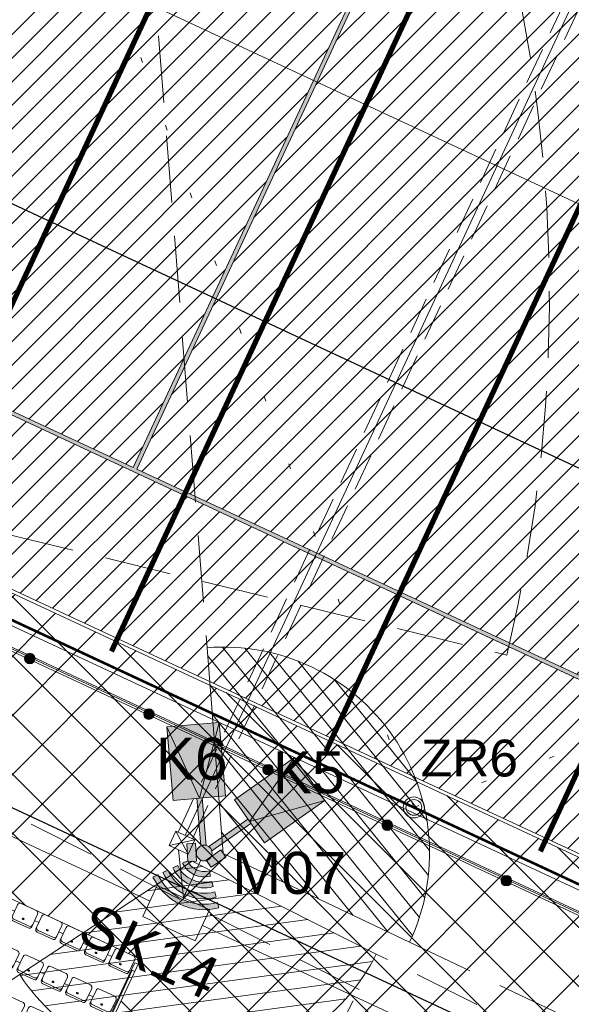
# Model space of a CAD drawing. Header units: millimetres. Extents: x 1962 to 3194, y -795 to -219.
# Tile 40 of 256: x 2177 to 2187, y -620 to -601. Entities that reach past the tile are written whole.
import ezdxf

# ---------------------------------------------------------------- set-up
doc = ezdxf.new("R2010")
doc.units = ezdxf.units.MM
for name, pattern in [('DOT', [6.35, 0, -6.35]), ('HIDDEN', [9.524999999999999, 6.35, -3.175]), ('L_0_45', [0.5, 0.25, -0.25])]:
    doc.linetypes.add(name, pattern=pattern)
doc.layers.get('0').update_dxf_attribs({"lineweight": 5})
doc.layers.get('Defpoints').update_dxf_attribs({"lineweight": 9})
for name, color, linetype, lineweight in [('A_boisko kolory', 78, 'Continuous', 9), ('A_boisko linie gry', 56, 'Continuous', 9), ('A_boisko reflektory', 74, 'Continuous', 9), ('A_boisko spadki', 64, 'Continuous', 9), ('A_chodnik', 132, 'Continuous', 9), ('A_hatch nawierzchnia', 253, 'Continuous', 9), ('A_kamery', 23, 'Continuous', 9), ('A_linie przekrojowe', 114, 'Continuous', 9), ('A_mapa projektowa', 253, 'Continuous', 9), ('A_obiekty trybuny', 126, 'Continuous', 9), ('A_ogrodzenie 1_2m', 34, 'Continuous', 9), ('A_wymiary pzt', 116, 'Continuous', 9), ('IE_kk', 30, 'Continuous', 9), ('IE_nn', 1, 'Continuous', 9), ('S-drenaż', 70, 'Continuous', 9), ('S-kd', 230, 'Continuous', 9), ('Z_UWAGI INSTALACJE WODNE', 4, 'Continuous', 9)]:
    doc.layers.add(name, color=color, linetype=linetype, lineweight=lineweight)
doc.styles.get("Standard").update_dxf_attribs({"font": 'arial.ttf'})
doc.styles.add('wymiary pzt', font='txt')
doc.dimstyles.new('wymiary pzt', dxfattribs={"dimtxt": 1.5, "dimasz": 0.5, "dimexe": 0.5, "dimexo": 0.1, "dimgap": 0.05, "dimtad": 1, "dimdec": 1, "dimrnd": 0.1, "dimzin": 0, "dimtxsty": 'wymiary pzt', "dimblk": 'OBLIQUE', "dimcen": 1, "dimadec": 1, "dimazin": 0, "dimtfac": 1, "dimtmove": 0, "dimatfit": 3, "dimfxl": 0, "dimarcsym": 0})
picture_1 = doc.add_image_def('image1.tif', size_in_pixel=(3404, 2413))
pattern_1 = [(45, (-0.8445466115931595, -1.812937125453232), (-0.2245064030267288, 0.2245064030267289), [])]

# ---------------------------------------------------------------- blocks, each defined once
blk = doc.blocks.new('zw$83E')
at = {"layer": 'Z_UWAGI INSTALACJE WODNE', "linetype": 'DOT', "ltscale": 0.2}
for p, q in [((0, 0), (19.08675342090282, 40.97237903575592)), ((0, -1.13686837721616e-13), (-40.97237903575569, 19.08675342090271))]:
    blk.add_line(p, q, dxfattribs=at)
at = {"layer": 'Z_UWAGI INSTALACJE WODNE'}
for radius in [0.2, 0.15]:
    blk.add_circle((0, 0), radius, dxfattribs=at)
at = {"layer": 'Z_UWAGI INSTALACJE WODNE', "linetype": 'DOT', "ltscale": 0.2}
blk.add_arc((0, 0), 45.2, 65.02180580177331, 155.0218058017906, dxfattribs=at)
blk = doc.blocks.new('zw$B4C7')
at = {"layer": 'Z_UWAGI INSTALACJE WODNE'}
blk.add_lwpolyline([(-87.99083458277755, 37.75771384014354), (-0.2401453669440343, -3.120453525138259), (-26.53088138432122, -59.55718624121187), (-114.281570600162, -18.67901887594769)], dxfattribs=at)
at = {"layer": 'Z_UWAGI INSTALACJE WODNE', "linetype": 'L_0_45', "ltscale": 2}
blk.add_lwpolyline([(-0.3730195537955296, -3.168873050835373, 0.05000000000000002, 0.05000000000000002, 0), (-26.57930091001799, -59.42431205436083, 0.05, 0.05, 0), (-114.2393432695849, -18.5883720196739, 0, 0, 0)], format="xyseb", dxfattribs=at)
at = {"layer": 'Z_UWAGI INSTALACJE WODNE', "rotation": 134.9999999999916}
blk.add_blockref('zw$83E', (-60.41598636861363, 24.80180693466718), dxfattribs=at)
at = {"layer": 'Z_UWAGI INSTALACJE WODNE', "xscale": -1}
for p, rotation in [((-114.2393432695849, -18.5883720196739), 310.0436116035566), ((-86.62226772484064, -31.45363206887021), 355.0436116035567)]:
    blk.add_blockref('zw$83E', p, dxfattribs=dict(at, rotation=rotation))
blk = doc.blocks.new('zw$9027')
at = {"layer": 'A_kamery'}
h = blk.add_hatch(dxfattribs=at)
h.set_pattern_fill('ANSI31', color=256, scale=0.09999999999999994, angle=75.00000000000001)
h.set_pattern_definition([(120, (-454.7439262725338, -175.431343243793), (-0.2749630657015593, -0.15875), [])])
h.paths.add_polyline_path([(3.236519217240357, -2.217250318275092, 0.5773502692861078), (0.3019354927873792, 3.911533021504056), (1.096964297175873e-09, -4.670255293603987e-10)])
at = {"layer": 'A_kamery', "linetype": 'HIDDEN', "ltscale": 0.2}
for p, q in [((2.225990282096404, 28.83738332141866), (0.3019356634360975, 3.911533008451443)), ((3.236519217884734, -2.217250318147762), (23.86091210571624, -16.34645475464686))]:
    blk.add_line(p, q, dxfattribs=at)
at = {"layer": 'A_kamery'}
for p, q in [((0.3019356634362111, 3.911533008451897), (0, 0)), ((0, 0), (3.236519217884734, -2.217250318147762))]:
    blk.add_line(p, q, dxfattribs=at)
blk.add_lwpolyline([(0.03571349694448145, -0.07458648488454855), (-0.2700012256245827, -0.2209687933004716), (-0.3414282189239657, -0.0717958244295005), (-0.03571349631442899, 0.07458648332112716)], close=True, dxfattribs=at)
at = {"layer": 'A_kamery', "linetype": 'HIDDEN', "ltscale": 0.2}
blk.add_arc((0, 0), 28.9231690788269, 325.5860297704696, 85.5860268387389, dxfattribs=at)
at = {"layer": 'A_kamery'}
blk.add_arc((0, 0), 3.923169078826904, 325.5860297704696, 85.5860268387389, dxfattribs=at)
blk.add_solid([(-0.03571349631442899, 0.07458648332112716), (0.03571349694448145, -0.07458648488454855), (-0.3414282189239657, -0.0717958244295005), (-0.2700012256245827, -0.2209687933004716)], dxfattribs=at)
blk = doc.blocks.new('zw$B760')
at = {"layer": 'A_ogrodzenie 1_2m'}
h = blk.add_hatch(color=256, dxfattribs=at)
h.dxf.hatch_style = 1
edge = h.paths.add_edge_path()
edge.add_ellipse((0, 0), major_axis=(0.1000000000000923, 0), ratio=1, start_angle=0, end_angle=360)
blk.add_circle((0, 0), 0.1000000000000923, dxfattribs=at)
blk = doc.blocks.new('zw$7FD1')
at = {"layer": 'A_ogrodzenie 1_2m'}
for p, q in [((-112.9172064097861, -4.300290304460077), (-32.93570129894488, -41.55922674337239)), ((-112.8773441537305, -4.285764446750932), (-32.88149349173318, -41.55138368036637)), ((-112.9703560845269, -4.319658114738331), (-32.95259223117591, -41.59548548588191))]:
    blk.add_line(p, q, dxfattribs=at)
for p in [(-86.92813349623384, -16.42921808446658), (-84.66196208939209, -17.48490134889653), (-82.39579068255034, -18.54058461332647), (-80.12961927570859, -19.59626787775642), (-77.86344786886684, -20.65195114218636)]:
    blk.add_blockref('zw$B760', p, dxfattribs=at)
blk = doc.blocks.new('zw$62AA')
at = {"layer": 'A_boisko linie gry'}
for p, q in [((26.89999999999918, 4.075000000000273), (26.89999999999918, 58.92499999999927)), ((26.974999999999, 4.075000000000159), (26.974999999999, 58.92499999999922))]:
    blk.add_line(p, q, dxfattribs=at)
for points in [[(-1.059999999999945, 62.05999999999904), (100.4600000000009, 62.05999999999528), (100.4600000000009, 0.9400000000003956), (-1.0600000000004, 0.9399999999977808)], [(-0.9999999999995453, 61.99999999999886), (100.4000000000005, 61.99999999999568), (100.4000000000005, 1.000000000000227), (-1.000000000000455, 0.9999999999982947)]]:
    blk.add_lwpolyline(points, close=True, dxfattribs=at)
for points in [[(4.074999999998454, 14.96511232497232), (4.074999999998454, 4.075000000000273), (26.89999999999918, 4.075000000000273)], [(18.6299999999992, 4.000000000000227), (49.70000000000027, 4.000000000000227)], [(26.974999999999, 4.075000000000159), (49.66250000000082, 4.075000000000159)]]:
    blk.add_lwpolyline(points, dxfattribs=at)
blk = doc.blocks.new('zw$EC9E')
at = {"layer": 'A_boisko reflektory'}
h = blk.add_hatch(color=255, dxfattribs=at)
h.dxf.hatch_style = 2
h.paths.add_polyline_path([(0.8598803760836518, 0.6025825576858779), (1.71944346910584, 1.815492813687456), (0.57293630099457, 1.012049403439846), (0.8311859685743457, 0.643529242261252)])
h.paths.add_polyline_path([(1.146824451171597, 0.1931157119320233), (2.293331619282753, 0.9965591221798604), (0.8598803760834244, 0.6025825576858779), (0.8885747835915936, 0.5616358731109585)])
h.paths.add_polyline_path([(-0.7125411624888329, 2.396828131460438), (-0.09191161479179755, 1.045969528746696), (-0.141719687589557, 1.04159278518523), (-0.5899923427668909, 1.0022020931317)])
h.paths.add_polyline_path([(-0.0421035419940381, 1.050346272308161), (0.4061691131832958, 1.089736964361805), (0.2836202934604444, 2.484363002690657), (-0.09191161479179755, 1.045969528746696)])
h.paths.add_polyline_path([(0.0871203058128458, 0.1221067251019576), (0.8311859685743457, 0.643529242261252), (0.859880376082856, 0.6025825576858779), (0.8885747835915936, 0.5616358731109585), (0.1445091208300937, 0.04021335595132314, 0.171572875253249)])
h.paths.add_polyline_path([(-0.09191161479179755, 1.045969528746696), (-0.0421035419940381, 1.050346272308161), (0.03742877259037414, 0.1452552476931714, 0.1715728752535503), (-0.06218737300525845, 0.1365017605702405), (-0.141719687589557, 1.04159278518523)])
h.paths.add_polyline_path([(0.1500000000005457, -1.13686837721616e-13, 0.0679565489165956), (0.1445091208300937, 0.04021335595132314, 0.171572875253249), (0.0871203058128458, 0.1221067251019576, 0.09214036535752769), (0.03742877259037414, 0.1452552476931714, 0.1715728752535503), (-0.06218737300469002, 0.1365017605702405, 1.83235968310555)])
edge = h.paths.add_edge_path()
edge.add_line((-0.3171514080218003, -0.1480371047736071), (-0.4111720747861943, -0.1919232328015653))
edge.add_arc((1.13686837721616e-13, 1.13686837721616e-13), 0.4537587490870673, 565.0218058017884, 645.0218058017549)
edge.add_line((0.1176082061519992, -0.4382525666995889), (0.09071532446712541, -0.3380395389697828))
edge.add_arc((3.410605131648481e-13, -1.13686837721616e-13), 0.3499999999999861, -154.97819419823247, -74.97819419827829, ccw=False)
edge = h.paths.add_edge_path()
edge.add_line((0.1445010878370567, -0.5384655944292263), (0.1713939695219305, -0.6386786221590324))
edge.add_arc((1.13686837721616e-13, 1.13686837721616e-13), 0.6612762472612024, -154.97819419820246, -74.97819419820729, ccw=False)
edge.add_line((-0.5992134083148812, -0.2796954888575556), (-0.5051927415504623, -0.2358093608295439))
edge.add_arc((3.410605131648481e-13, -1.13686837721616e-13), 0.5575174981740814, 925.0218058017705, 1005.021805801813)
edge = h.paths.add_edge_path()
edge.add_arc((1.13686837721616e-13, 1.13686837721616e-13), 0.868793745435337, -514.9781941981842, -434.97819419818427, ccw=False)
edge.add_line((-0.7872547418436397, -0.3674677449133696), (-0.6932340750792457, -0.3235816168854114))
edge.add_arc((0, -1.13686837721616e-13), 0.7650349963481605, 925.0218058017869, 1005.021805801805)
edge.add_line((0.1982868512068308, -0.7388916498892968), (0.2251797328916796, -0.8391046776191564))
edge = h.paths.add_edge_path()
edge.add_arc((1.13686837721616e-13, 1.13686837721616e-13), 1.076311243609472, -154.9781941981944, -74.97819419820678, ccw=False)
edge.add_line((-0.9752960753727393, -0.4552400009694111), (-0.8812754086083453, -0.4113538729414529))
edge.add_arc((2.273736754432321e-13, 1.13686837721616e-13), 0.972552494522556, 925.021805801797, 1005.021805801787)
edge.add_line((0.2520726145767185, -0.9393177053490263), (0.2789654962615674, -1.039530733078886))
h = blk.add_hatch(color=256, dxfattribs=at)
h.dxf.hatch_style = 1
h.paths.add_polyline_path([(-0.7125411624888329, 2.396828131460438), (-0.09191161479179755, 1.045969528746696), (0.2836202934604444, 2.484363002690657)])
h = blk.add_hatch(color=256, dxfattribs=at)
h.dxf.hatch_style = 1
h.paths.add_polyline_path([(1.71944346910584, 1.815492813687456), (0.8598803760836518, 0.6025825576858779), (2.293331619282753, 0.9965591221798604)])
for p, q in [((-0.06218737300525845, 0.1365017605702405), (-0.141719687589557, 1.041592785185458)), ((0.03742877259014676, 0.1452552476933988), (-0.0421035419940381, 1.050346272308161)), ((0.0871203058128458, 0.1221067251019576), (0.8311859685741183, 0.6435292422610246)), ((0.1445091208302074, 0.04021335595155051), (0.8885747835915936, 0.5616358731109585)), ((-0.3171514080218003, -0.1480371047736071), (-0.411172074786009, -0.1919232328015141)), ((-0.6932340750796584, -0.3235816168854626), (-0.7872547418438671, -0.367467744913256)), ((-0.5051927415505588, -0.2358093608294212), (-0.5992134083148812, -0.2796954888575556)), ((0.09071532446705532, -0.3380395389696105), (0.1176082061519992, -0.4382525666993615)), ((-0.8812754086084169, -0.4113538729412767), (-0.9752960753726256, -0.4552400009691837)), ((0.144501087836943, -0.5384655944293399), (0.1713939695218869, -0.6386786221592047)), ((0.1982868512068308, -0.7388916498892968), (0.2251797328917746, -0.8391046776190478)), ((0.2520726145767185, -0.9393177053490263), (0.2789654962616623, -1.039530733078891))]:
    blk.add_line(p, q, dxfattribs=at)
for points in [[(-0.7125411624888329, 2.396828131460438), (0.2836202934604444, 2.484363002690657), (0.4061691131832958, 1.089736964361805), (-0.5899923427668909, 1.0022020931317)], [(2.293331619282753, 0.9965591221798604), (1.71944346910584, 1.815492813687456), (0.57293630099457, 1.012049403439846), (1.146824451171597, 0.1931157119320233)]]:
    blk.add_lwpolyline(points, close=True, dxfattribs=at)
for points in [[(-0.7125411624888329, 2.396828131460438), (-0.09191161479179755, 1.045969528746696), (0.2836202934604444, 2.484363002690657)], [(1.71944346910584, 1.815492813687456), (0.8598803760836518, 0.6025825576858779), (2.293331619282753, 0.9965591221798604)]]:
    blk.add_lwpolyline(points, dxfattribs=at)
blk.add_circle((1.13686837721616e-13, 1.13686837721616e-13), 0.15, dxfattribs=at)
for radius, start in [(0.3499999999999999, 205.0218058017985), (0.8687937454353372, 205.0218058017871), (0.7650349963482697, 205.0218058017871), (0.6612762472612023, 205.0218058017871), (0.5575174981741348, 205.0218058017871), (0.4537587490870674, 205.0218058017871), (1.076311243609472, 205.0218058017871), (0.9725524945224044, 205.0218058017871)]:
    blk.add_arc((1.13686837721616e-13, 1.13686837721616e-13), radius, start, 285.0218058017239, dxfattribs=at)
blk = doc.blocks.new('zw$928B')
at = {"layer": 'Defpoints'}
blk.add_line((-116.4380527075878, 54.24201506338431), (-4.532342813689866, 2.111366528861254), dxfattribs=at)
blk = doc.blocks.new('_Oblique')
at = {"color": 0, "linetype": 'ByBlock', "lineweight": -2}
blk.add_line((-0.5, -0.5), (0.5, 0.5), dxfattribs=at)
blk = doc.blocks.new('*D72')
at = {"layer": 'A_wymiary pzt', "color": 0, "lineweight": -2}
for p, q in [((2155.315282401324, -593.8414743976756), (2154.893009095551, -594.7479429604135)), ((2155.104145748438, -594.2947086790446), (2247.020058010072, -637.113221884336)), ((2247.231194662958, -636.659987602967), (2246.808921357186, -637.566456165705))]:
    blk.add_line(p, q, dxfattribs=at)
at = {"layer": 'Defpoints', "color": 0}
for p in [(2178.900456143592, -543.2126085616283), (2270.816368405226, -586.0311217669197), (2247.020058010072, -637.113221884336)]:
    blk.add_point(p, dxfattribs=at)
at = {"layer": 'A_wymiary pzt', "color": 0, "lineweight": -2, "xscale": 0.5, "yscale": 0.5, "zscale": 0.5}
for p, rotation in [((2155.104145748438, -594.2947086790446), 155.0218058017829), ((2247.020058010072, -637.113221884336), 335.0218058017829)]:
    blk.add_blockref('_Oblique', p, dxfattribs=dict(at, rotation=rotation))
at = {"layer": 'A_wymiary pzt', "color": 0, "insert": (2201.474849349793, -614.8179452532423), "char_height": 1.5, "attachment_point": 5, "rotation": 335.0218058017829, "style": 'wymiary pzt'}
blk.add_mtext('101,4', dxfattribs=at)
blk = doc.blocks.new('*D78')
at = {"layer": 'A_wymiary pzt', "color": 0, "lineweight": -2}
for p, q in [((2193.203656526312, -555.3915854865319), (2194.11012508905, -555.8138587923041)), ((2193.656890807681, -555.602722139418), (2170.431858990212, -605.4584930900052)), ((2169.978624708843, -605.247356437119), (2170.885093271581, -605.6696297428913))]:
    blk.add_line(p, q, dxfattribs=at)
at = {"layer": 'Defpoints', "color": 0}
for p in [(2181.321432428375, -549.8563179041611), (2158.096400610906, -599.7120888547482), (2170.431858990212, -605.4584930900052)]:
    blk.add_point(p, dxfattribs=at)
at = {"layer": 'A_wymiary pzt', "color": 0, "lineweight": -2, "xscale": 0.5, "yscale": 0.5, "zscale": 0.5}
for p, rotation in [((2193.656890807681, -555.602722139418), 65.0218058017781), ((2170.431858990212, -605.4584930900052), 245.0218058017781)]:
    blk.add_blockref('_Oblique', p, dxfattribs=dict(at, rotation=rotation))
at = {"layer": 'A_wymiary pzt', "color": 0, "insert": (2181.158354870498, -580.1178601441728), "char_height": 1.5, "attachment_point": 5, "rotation": 65.02180580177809, "style": 'wymiary pzt'}
blk.add_mtext('55,0', dxfattribs=at)
blk = doc.blocks.new('*D79')
at = {"layer": 'A_wymiary pzt', "color": 0, "lineweight": -2}
for p, q in [((2190.758220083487, -550.9428459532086), (2191.664688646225, -551.3651192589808)), ((2165.452782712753, -606.4485649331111), (2191.211454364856, -551.1539826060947)), ((2164.999548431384, -606.237428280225), (2165.906016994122, -606.6597015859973))]:
    blk.add_line(p, q, dxfattribs=at)
at = {"layer": 'Defpoints', "color": 0}
for p in [(2178.055909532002, -545.0255456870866), (2191.211454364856, -551.1539826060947), (2152.297237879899, -600.320128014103)]:
    blk.add_point(p, dxfattribs=at)
at = {"layer": 'A_wymiary pzt', "color": 0, "lineweight": -2, "xscale": 0.5, "yscale": 0.5, "zscale": 0.5}
for p, rotation in [((2191.211454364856, -551.1539826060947), 65.02180580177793), ((2165.452782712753, -606.4485649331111), 245.021805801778)]:
    blk.add_blockref('_Oblique', p, dxfattribs=dict(at, rotation=rotation))
at = {"layer": 'A_wymiary pzt', "color": 0, "insert": (2177.446098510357, -578.3885262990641), "char_height": 1.5, "attachment_point": 5, "rotation": 65.02180580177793, "style": 'wymiary pzt'}
blk.add_mtext('61,0', dxfattribs=at)
blk = doc.blocks.new('*D99')
at = {"layer": 'A_wymiary pzt', "color": 0, "lineweight": -2}
for p, q in [((2148.811065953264, -603.3979545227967), (2149.233339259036, -602.4914859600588)), ((2149.02220260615, -602.9447202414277), (2249.672495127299, -649.8320955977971)), ((2249.461358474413, -650.285329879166), (2249.883631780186, -649.3788613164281))]:
    blk.add_line(p, q, dxfattribs=at)
at = {"layer": 'Defpoints', "color": 0}
for p in [(2145.915145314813, -609.6144521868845), (2249.672495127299, -649.8320955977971), (2246.565437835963, -656.5018275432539)]:
    blk.add_point(p, dxfattribs=at)
at = {"layer": 'A_wymiary pzt', "color": 0, "lineweight": -2, "xscale": 0.5, "yscale": 0.5, "zscale": 0.5}
for p, rotation in [((2149.02220260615, -602.9447202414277), 155.0218058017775), ((2249.672495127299, -649.8320955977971), 335.0218058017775)]:
    blk.add_blockref('_Oblique', p, dxfattribs=dict(at, rotation=rotation))
at = {"layer": 'A_wymiary pzt', "color": 0, "insert": (2204.043897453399, -627.4979726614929), "char_height": 1.5, "attachment_point": 5, "rotation": 335.0218058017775, "style": 'wymiary pzt'}
blk.add_mtext('111,0', dxfattribs=at)
blk = doc.blocks.new('*D106')
at = {"layer": 'A_wymiary pzt', "color": 0, "lineweight": -2}
for p, q in [((2166.341211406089, -536.9427454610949), (2165.434742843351, -536.5204721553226)), ((2165.88797712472, -536.7316088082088), (2134.428615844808, -604.2635167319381)), ((2134.881850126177, -604.4746533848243), (2133.975381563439, -604.052380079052))]:
    blk.add_line(p, q, dxfattribs=at)
at = {"layer": 'Defpoints', "color": 0}
for p in [(2176.903524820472, -541.8631400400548), (2134.428615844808, -604.2635167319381), (2145.44416354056, -609.3950479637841)]:
    blk.add_point(p, dxfattribs=at)
at = {"layer": 'A_wymiary pzt', "color": 0, "lineweight": -2, "xscale": 0.5, "yscale": 0.5, "zscale": 0.5}
for p, rotation in [((2165.88797712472, -536.7316088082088), 65.02180580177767), ((2134.428615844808, -604.2635167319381), 245.0218058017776)]:
    blk.add_blockref('_Oblique', p, dxfattribs=dict(at, rotation=rotation))
at = {"layer": 'A_wymiary pzt', "color": 0, "insert": (2149.279290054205, -570.0880825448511), "char_height": 1.5, "attachment_point": 5, "rotation": 65.02180580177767, "style": 'wymiary pzt'}
blk.add_mtext('74,5', dxfattribs=at)
blk = doc.blocks.new('zw$C14F')
at = {"layer": 'S-drenaż', "const_width": 0.1}
for points in [[(-120.28334618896, -20.20388211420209), (-94.29456314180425, 35.58466642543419)], [(-116.2042376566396, -22.10411199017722), (-90.21545460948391, 33.68443654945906)], [(-112.1251291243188, -24.00434186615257), (-86.13634607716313, 31.78420667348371)], [(-108.0460205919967, -25.90457174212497), (-82.05723754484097, 29.88397679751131)]]:
    blk.add_lwpolyline(points, dxfattribs=at)
blk = doc.blocks.new('*D147')
at = {"layer": 'A_wymiary pzt', "color": 0, "lineweight": -2}
for p, q in [((2148.660817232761, -617.613667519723), (2148.238543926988, -618.5201360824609)), ((2148.449680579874, -618.066901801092), (2243.652809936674, -662.416746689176)), ((2243.86394658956, -661.963512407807), (2243.441673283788, -662.8699809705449))]:
    blk.add_line(p, q, dxfattribs=at)
at = {"layer": 'Defpoints', "color": 0}
for p in [(2151.055788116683, -612.4725283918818), (2246.258917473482, -656.8223732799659), (2243.652809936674, -662.416746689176)]:
    blk.add_point(p, dxfattribs=at)
at = {"layer": 'A_wymiary pzt', "color": 0, "lineweight": -2, "xscale": 0.5, "yscale": 0.5, "zscale": 0.5}
for p, rotation in [((2148.449680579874, -618.066901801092), 155.0218058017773), ((2243.652809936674, -662.416746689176), 335.0218058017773)]:
    blk.add_blockref('_Oblique', p, dxfattribs=dict(at, rotation=rotation))
at = {"layer": 'A_wymiary pzt', "color": 0, "insert": (2196.463992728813, -639.3558042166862), "char_height": 1.5, "attachment_point": 5, "rotation": 335.0218058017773, "style": 'wymiary pzt'}
blk.add_mtext('105,0', dxfattribs=at)
blk = doc.blocks.new('zw$5664')
at = {"layer": 'IE_kk'}
for p, q in [((-11.15495458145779, -75.41384537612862), (3.689258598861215, -82.32893899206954)), ((4.325055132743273, -82.26658702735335), (4.232196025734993, -81.35488865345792)), ((4.657454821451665, -81.55304472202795), (4.325055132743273, -82.26658702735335)), ((3.552019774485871, -82.62354127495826), (3.82649742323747, -82.03433670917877)), ((4.823612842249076, -82.49883734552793), (3.82649742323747, -82.03433670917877)), ((4.549135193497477, -83.08804191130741), (4.823612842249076, -82.49883734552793)), ((4.549135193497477, -83.08804191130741), (3.552019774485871, -82.62354127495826)), ((4.686374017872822, -82.79343962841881), (20.62119710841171, -90.21658776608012))]:
    blk.add_line(p, q, dxfattribs=at)
blk.add_text('SK14', height=0.8, rotation=335.0218058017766, dxfattribs=at).set_placement((2.267820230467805, -83.06589632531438))
blk = doc.blocks.new('zw$253A')
at = {"layer": 'IE_nn', "color": 4, "linetype": 'HIDDEN', "ltscale": 0.11}
for p, q in [((4.222907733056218, -81.0196070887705), (32.38853722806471, -20.55815395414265)), ((4.494848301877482, -81.14628908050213), (32.66047779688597, -20.68483594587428))]:
    blk.add_line(p, q, dxfattribs=at)
at = {"layer": 'IE_nn'}
for p, q in [((4.35887801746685, -81.08294808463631), (32.52450751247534, -20.62149495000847)), ((4.050902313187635, -81.27043399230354), (4.177584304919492, -80.99849342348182)), ((4.540171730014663, -81.16740274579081), (4.177584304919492, -80.99849342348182)), ((4.177584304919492, -80.99849342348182), (4.413489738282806, -81.43934331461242)), ((4.540171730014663, -81.1674027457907), (4.050902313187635, -81.27043399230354)), ((4.413489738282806, -81.43934331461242), (4.540171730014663, -81.1674027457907)), ((4.413489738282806, -81.4393433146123), (4.050902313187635, -81.27043399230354))]:
    blk.add_line(p, q, dxfattribs=at)
at = {"layer": 'IE_nn', "color": 5}
blk.add_text('M07', height=0.8, dxfattribs=at).set_placement((5.251203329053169, -82.1939785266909))
blk = doc.blocks.new('zw$FBD4')
at = {"layer": 'S-kd', "color": 7}
blk.add_text('ZR6', height=0.7, dxfattribs=at).set_placement((8.841027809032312, -79.96165179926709))
blk = doc.blocks.new('zw$1B2')
at = {"layer": 'A_obiekty trybuny'}
for p, q in [((-0.1599999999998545, -0.1436974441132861), (0.1600000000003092, -0.1436974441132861)), ((0.0004671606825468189, -0.05559487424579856), (-0.008109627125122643, -0.05559487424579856)), ((-0.008109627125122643, -0.07549649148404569), (0.0004671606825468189, -0.07549649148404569)), ((0.00810962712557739, -0.05559487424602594), (0.0004671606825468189, -0.05559487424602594)), ((0.0004671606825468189, -0.07549649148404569), (0.00810962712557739, -0.07549649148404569))]:
    blk.add_line(p, q, dxfattribs=at)
blk.add_lwpolyline([(0.1600000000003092, 0.1824999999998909), (-0.1599999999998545, 0.1824999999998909, 0.414213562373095), (-0.2100000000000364, 0.1324999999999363), (-0.2100000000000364, -0.1325000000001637, 0.414213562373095), (-0.1599999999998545, -0.1825000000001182), (0.1600000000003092, -0.1825000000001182, 0.414213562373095), (0.2100000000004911, -0.1325000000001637), (0.2100000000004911, 0.1324999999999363, 0.414213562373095)], format="xyb", close=True, dxfattribs=at)
for centre, radius, start, end in [((-0.1599999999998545, -0.09369744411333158), 0.05000000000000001, 180, 270), ((-0.006943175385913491, -0.06601150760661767), 0.01048173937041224, 96.38934803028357, 177.4528478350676), ((-0.006943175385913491, -0.06507985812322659), 0.01048173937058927, 182.5471521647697, 263.6106519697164), ((0.006943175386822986, -0.06601150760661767), 0.01048173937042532, 2.547152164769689, 83.61065196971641), ((0.006943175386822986, -0.06507985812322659), 0.01048173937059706, 276.3893480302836, 357.4528478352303), ((0.1600000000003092, -0.09369744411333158), 0.05000000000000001, 270, 0)]:
    blk.add_arc(centre, radius, start, end, dxfattribs=at)
blk = doc.blocks.new('zw$D15A')
at = {"layer": 'A_obiekty trybuny'}
for p, q in [((-3.039999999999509, 0), (-3.039999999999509, -3.640321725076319)), ((-3.039999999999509, 0), (-3.015000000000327, 0)), ((-2.5949999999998, 0), (-2.505000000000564, 0)), ((-2.085000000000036, 0), (-1.995000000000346, 0)), ((-1.574999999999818, 0), (-1.485000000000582, 0)), ((-1.065000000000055, 0), (1.0649999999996, 0)), ((1.485000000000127, 0), (1.574999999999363, 0)), ((1.994999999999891, 0), (2.084999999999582, 0)), ((2.505000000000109, 0), (2.594999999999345, 0)), ((3.014999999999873, 0), (3.104999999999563, 0)), ((3.525000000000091, 0), (3.55004695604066, 0)), ((3.55004695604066, -3.640321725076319), (3.55004695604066, 0)), ((-3.059999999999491, -3.660321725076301), (-3.059999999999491, -0.07500000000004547)), ((3.570046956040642, -3.660321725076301), (3.570046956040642, -0.07500000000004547)), ((-3.039999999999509, -0.8450013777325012), (-3.015000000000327, -0.8450013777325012)), ((-2.5949999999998, -0.8450013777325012), (-2.505000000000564, -0.8450013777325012)), ((-2.085000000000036, -0.8450013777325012), (-1.995000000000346, -0.8450013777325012)), ((-1.574999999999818, -0.8450013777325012), (-1.485000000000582, -0.8450013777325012)), ((-1.065000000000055, -0.8450013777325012), (1.0649999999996, -0.8450013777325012)), ((1.485000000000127, -0.8450013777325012), (1.574999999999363, -0.8450013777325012)), ((1.994999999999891, -0.8450013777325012), (2.084999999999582, -0.8450013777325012)), ((2.505000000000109, -0.8450013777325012), (2.594999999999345, -0.8450013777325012)), ((3.014999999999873, -0.8450013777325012), (3.104999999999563, -0.8450013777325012)), ((3.525000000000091, -0.8450013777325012), (3.55004695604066, -0.8450013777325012)), ((-3.039999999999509, -1.690002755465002), (-3.015000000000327, -1.690002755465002)), ((-2.5949999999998, -1.690002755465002), (-2.505000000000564, -1.690002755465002)), ((-2.085000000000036, -1.690002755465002), (-1.995000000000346, -1.690002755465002)), ((-1.574999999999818, -1.690002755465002), (-1.485000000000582, -1.690002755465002)), ((-1.065000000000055, -1.690002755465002), (1.0649999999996, -1.690002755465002)), ((1.485000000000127, -1.690002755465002), (1.574999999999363, -1.690002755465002)), ((1.994999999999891, -1.690002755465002), (2.084999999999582, -1.690002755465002)), ((2.505000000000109, -1.690002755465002), (2.594999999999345, -1.690002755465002)), ((3.014999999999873, -1.690002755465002), (3.104999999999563, -1.690002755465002)), ((3.525000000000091, -1.690002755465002), (3.55004695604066, -1.690002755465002)), ((-3.039999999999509, -2.535004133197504), (-3.015000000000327, -2.535004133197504)), ((-2.5949999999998, -2.535004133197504), (-2.505000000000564, -2.535004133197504)), ((-2.085000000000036, -2.535004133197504), (-1.995000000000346, -2.535004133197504)), ((-1.574999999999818, -2.535004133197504), (-1.485000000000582, -2.535004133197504)), ((-1.065000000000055, -2.535004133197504), (1.0649999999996, -2.535004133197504)), ((1.485000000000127, -2.535004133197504), (1.574999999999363, -2.535004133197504)), ((1.994999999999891, -2.535004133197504), (2.084999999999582, -2.535004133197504)), ((2.505000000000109, -2.535004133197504), (2.594999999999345, -2.535004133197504)), ((3.014999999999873, -2.535004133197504), (3.104999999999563, -2.535004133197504)), ((3.525000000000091, -2.535004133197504), (3.55004695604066, -2.535004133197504)), ((-3.059999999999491, -3.660321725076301), (3.570046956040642, -3.660321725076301)), ((-3.039999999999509, -3.640321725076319), (3.55004695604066, -3.640321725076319))]:
    blk.add_line(p, q, dxfattribs=at)
for points in [[(-3.039999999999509, -0.07500000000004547), (-3.039999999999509, 0.07499999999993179), (-3.109999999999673, 0.07499999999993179), (-3.109999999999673, -0.07500000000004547)], [(3.55004695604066, -0.07500000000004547), (3.55004695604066, 0.07499999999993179), (3.620046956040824, 0.07499999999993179), (3.620046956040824, -0.07500000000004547)], [(-3.039999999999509, -1.765002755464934), (-3.039999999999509, -1.615002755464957), (-3.109999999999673, -1.615002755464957), (-3.109999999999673, -1.765002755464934)], [(3.55004695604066, -1.765002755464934), (3.55004695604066, -1.615002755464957), (3.620046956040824, -1.615002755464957), (3.620046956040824, -1.765002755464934)], [(-3.039999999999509, -3.455005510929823), (-3.039999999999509, -3.305005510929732), (-3.109999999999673, -3.305005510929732), (-3.109999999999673, -3.455005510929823)], [(3.55004695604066, -3.455005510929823), (3.55004695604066, -3.305005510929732), (3.620046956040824, -3.305005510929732), (3.620046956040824, -3.455005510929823)]]:
    blk.add_lwpolyline(points, close=True, dxfattribs=at)
for p in [(-2.805000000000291, 0), (-2.295000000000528, 0), (-1.785000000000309, 0), (-1.275000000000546, 0), (1.274999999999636, 0), (1.7849999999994, 0), (2.294999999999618, 0), (2.804999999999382, 0), (3.3149999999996, 0), (-2.805000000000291, -0.8450013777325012), (-2.295000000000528, -0.8450013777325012), (-1.785000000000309, -0.8450013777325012), (-1.275000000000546, -0.8450013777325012), (1.274999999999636, -0.8450013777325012), (1.7849999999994, -0.8450013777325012), (2.294999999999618, -0.8450013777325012), (2.804999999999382, -0.8450013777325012), (3.3149999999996, -0.8450013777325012), (-2.805000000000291, -1.690002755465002), (-2.295000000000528, -1.690002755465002), (-1.785000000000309, -1.690002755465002), (-1.275000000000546, -1.690002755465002), (1.274999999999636, -1.690002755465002), (1.7849999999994, -1.690002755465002), (2.294999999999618, -1.690002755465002), (2.804999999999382, -1.690002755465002), (3.3149999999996, -1.690002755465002), (-2.805000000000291, -2.535004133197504), (-2.295000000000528, -2.535004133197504), (-1.785000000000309, -2.535004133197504), (-1.275000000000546, -2.535004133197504), (1.274999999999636, -2.535004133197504), (1.7849999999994, -2.535004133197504), (2.294999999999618, -2.535004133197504), (2.804999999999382, -2.535004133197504), (3.3149999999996, -2.535004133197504), (-2.805000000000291, -3.380005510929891), (-2.295000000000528, -3.380005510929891), (-1.785000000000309, -3.380005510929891), (-1.275000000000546, -3.380005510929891), (-0.7650000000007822, -3.380005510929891), (-0.2550000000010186, -3.380005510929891), (0.2549999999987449, -3.380005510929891), (0.7649999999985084, -3.380005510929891), (1.274999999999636, -3.380005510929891), (1.7849999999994, -3.380005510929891), (2.294999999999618, -3.380005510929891), (2.804999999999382, -3.380005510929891), (3.3149999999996, -3.380005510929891)]:
    blk.add_blockref('zw$1B2', p, dxfattribs=at)

msp = doc.modelspace()

# ---------------------------------------------------------------- hatches: boundary and pattern name
at = {"layer": 'A_boisko kolory'}
h = msp.add_hatch(dxfattribs=at)
h.set_pattern_fill('LINE', color=233, scale=0.1, angle=45)
h.set_pattern_definition(pattern_1)
h.paths.add_polyline_path([(2152.297237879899, -600.3201280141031), (2244.213150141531, -643.1386412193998), (2269.971821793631, -587.8440588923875), (2178.055909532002, -545.0255456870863)])
h.paths.add_polyline_path([(2158.096400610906, -599.7120888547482), (2162.56075828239, -601.7917848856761), (2162.476303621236, -601.9730785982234), (2162.544288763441, -602.0047490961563), (2162.628743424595, -601.8234553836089), (2171.290050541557, -605.8582768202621), (2171.205595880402, -606.0395705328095), (2171.273581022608, -606.0712410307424), (2171.358035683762, -605.8899473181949), (2227.685992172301, -632.1300105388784), (2227.601537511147, -632.3113042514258), (2227.669522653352, -632.3429747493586), (2227.753977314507, -632.1616810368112), (2236.415284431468, -636.1965024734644), (2236.330829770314, -636.3777961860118), (2236.398814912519, -636.4094666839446), (2236.483269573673, -636.2281729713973), (2240.947627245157, -638.3078690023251), (2247.543536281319, -624.1488300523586), (2247.724829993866, -624.2332847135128), (2247.756500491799, -624.1652995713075), (2247.575206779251, -624.0808449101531), (2249.654902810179, -619.6164872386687), (2249.836196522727, -619.700941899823), (2249.86786702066, -619.6329567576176), (2249.686573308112, -619.5485020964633), (2251.755712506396, -615.1068061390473), (2251.937006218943, -615.1912608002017), (2251.968676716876, -615.1232756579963), (2251.787383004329, -615.0388209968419), (2253.332903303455, -611.721146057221), (2253.514197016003, -611.8056007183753), (2253.545867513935, -611.7376155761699), (2253.364573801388, -611.6531609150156), (2255.433712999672, -607.2114649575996), (2255.615006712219, -607.2959196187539), (2255.646677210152, -607.2279344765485), (2255.465383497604, -607.1434798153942), (2257.545079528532, -602.6791221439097), (2257.72637324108, -602.7635768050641), (2257.758043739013, -602.6955916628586), (2257.576750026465, -602.6111370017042), (2264.172659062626, -588.4520980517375), (2259.708301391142, -586.3724020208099), (2259.792756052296, -586.1911083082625), (2259.724770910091, -586.1594378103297), (2259.640316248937, -586.3407315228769), (2250.979009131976, -582.3059100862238), (2251.06346379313, -582.1246163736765), (2250.995478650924, -582.0929458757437), (2250.91102398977, -582.2742395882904), (2194.583067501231, -556.0341763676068), (2194.667522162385, -555.8528826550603), (2194.59953702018, -555.8212121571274), (2194.515082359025, -556.0025058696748), (2185.853775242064, -551.9676844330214), (2185.938229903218, -551.7863907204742), (2185.870244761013, -551.7547202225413), (2185.785790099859, -551.9360139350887), (2181.321432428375, -549.8563179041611), (2174.725523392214, -564.0153568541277), (2174.544229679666, -563.9309021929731), (2174.512559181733, -563.9988873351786), (2174.693852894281, -564.0833419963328), (2172.614156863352, -568.5476996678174), (2172.432863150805, -568.463245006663), (2172.401192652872, -568.5312301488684), (2172.58248636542, -568.6156848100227), (2170.513347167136, -573.0573807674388), (2170.332053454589, -572.9729261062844), (2170.300382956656, -573.0409112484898), (2170.481676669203, -573.1253659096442), (2168.936156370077, -576.4430408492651), (2168.754862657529, -576.3585861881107), (2168.723192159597, -576.426571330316), (2168.904485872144, -576.5110259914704), (2166.83534667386, -580.9527219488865), (2166.654052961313, -580.8682672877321), (2166.62238246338, -580.9362524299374), (2166.803676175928, -581.0207070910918), (2164.723980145, -585.4850647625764), (2164.542686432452, -585.400610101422), (2164.511015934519, -585.4685952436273), (2164.692309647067, -585.5530499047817)], flags=16)
h = msp.add_hatch(dxfattribs=at)
h.set_pattern_fill('LINE', color=150, scale=0.1, angle=45, style=2)
h.set_pattern_definition(pattern_1)
h.paths.add_polyline_path([(2158.196056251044, -599.6757742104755), (2178.886201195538, -609.3141624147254), (2202.047892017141, -559.5943617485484), (2181.357747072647, -549.955973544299), (2176.759143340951, -559.8275180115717, -0.4142108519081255), (2183.879084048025, -579.3665350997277), (2182.333611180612, -582.6841082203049, -0.4142108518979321), (2162.79465998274, -589.8042297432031)])
h.paths.add_polyline_path([(2184.066570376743, -558.8191772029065, -0.003791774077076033), (2184.282469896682, -559.0258319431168), (2184.334739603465, -558.9720464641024, 0.003791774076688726), (2184.118018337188, -558.7646051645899), (2184.066570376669, -558.8191772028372)], flags=16)
h.paths.add_polyline_path([(2184.265538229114, -588.9394150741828), (2184.323625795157, -588.986858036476, 0.003791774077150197), (2184.511630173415, -588.7530753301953), (2184.452829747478, -588.7065188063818, -0.00379177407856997)], flags=16)
h.paths.add_polyline_path([(2181.981530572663, -591.3026034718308), (2182.030924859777, -591.3590410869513, 0.003791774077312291), (2182.255170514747, -591.1597576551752), (2182.20492595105, -591.1040756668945, -0.003791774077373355)], flags=16)
h.paths.add_polyline_path([(2179.336513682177, -593.253304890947), (2179.375840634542, -593.3171671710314, 0.003791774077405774), (2179.630089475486, -593.1579267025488), (2179.589798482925, -593.0946682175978, -0.00379177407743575)], flags=16)
h.paths.add_polyline_path([(2186.26160733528, -561.2652277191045, -0.003791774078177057), (2186.440156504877, -561.5048920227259), (2186.500638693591, -561.460542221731, 0.003791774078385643), (2186.321409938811, -561.2199657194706)], flags=16)
h.paths.add_polyline_path([(2186.124999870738, -586.2294791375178), (2186.190164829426, -586.2666076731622, 0.003791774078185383), (2186.33669800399, -586.0048290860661), (2186.27097743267, -585.9686931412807, -0.003791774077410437)], flags=16)
h.paths.add_polyline_path([(2181.495514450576, -556.7719786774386, -0.003791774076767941), (2181.742758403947, -556.9398751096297), (2181.785361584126, -556.8781501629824, 0.003791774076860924), (2181.537176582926, -556.7096146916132)], flags=16)
h.paths.add_polyline_path([(2188.019563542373, -564.0420857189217, -0.003791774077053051), (2188.155795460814, -564.3080925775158), (2188.222807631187, -564.2744121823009, 0.003791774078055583), (2188.086057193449, -564.0073928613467)], flags=16)
h.paths.add_polyline_path([(2187.57534943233, -583.2726584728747), (2187.643334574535, -583.3043289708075), (2187.770016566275, -583.0323884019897), (2187.702031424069, -583.000717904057)], flags=16)
h.paths.add_polyline_path([(2188.926799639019, -580.267600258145), (2188.996746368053, -580.2946641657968, 0.003791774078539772), (2189.102877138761, -580.0140643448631), (2189.032527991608, -579.9880643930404, -0.003791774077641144)], flags=16)
h.paths.add_polyline_path([(2163.481779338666, -595.4680438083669, 0.00379177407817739), (2163.770477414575, -595.5496123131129), (2163.790321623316, -595.4772852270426, -0.003791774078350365), (2163.502718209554, -595.3960260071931)], flags=16)
h.paths.add_polyline_path([(2176.404066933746, -594.7372545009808), (2176.432232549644, -594.8067649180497, 0.003791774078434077), (2176.709411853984, -594.6919971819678), (2176.680195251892, -594.6229219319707, -0.00379177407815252)], flags=16)
h.paths.add_polyline_path([(2189.291535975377, -567.072504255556, -0.003791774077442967), (2189.381660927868, -567.3574538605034), (2189.453338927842, -567.3353797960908, 0.003791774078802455), (2189.362870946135, -567.0493456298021)], flags=16)
h.paths.add_polyline_path([(2173.265765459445, -595.7131716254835), (2173.281986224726, -595.7863965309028, 0.003791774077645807), (2173.574385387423, -595.7192941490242), (2173.557055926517, -595.6463236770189, -0.003791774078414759)], flags=16)
h.paths.add_polyline_path([(2189.853013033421, -577.1142719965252), (2189.926485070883, -577.129333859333, 0.00379177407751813), (2189.984502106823, -576.8349972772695), (2189.91081008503, -576.8210514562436, -0.003791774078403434)], flags=16)
h.paths.add_polyline_path([(2190.042140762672, -570.2721828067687, -0.003791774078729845), (2190.083651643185, -570.5681483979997), (2190.158001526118, -570.5582947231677, 0.003791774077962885), (2190.116332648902, -570.2612026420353)], flags=16)
h.paths.add_polyline_path([(2166.715424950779, -596.1216997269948, 0.003791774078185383), (2167.013664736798, -596.1541501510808), (2167.021211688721, -596.0795308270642, -0.003791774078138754), (2166.724102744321, -596.0472034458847)], flags=16)
h.paths.add_polyline_path([(2190.242239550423, -573.8508607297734), (2190.317193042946, -573.8535015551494, 0.003791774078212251), (2190.325482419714, -573.553616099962), (2190.250497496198, -573.5521123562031, -0.003791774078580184), (2190.242239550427, -573.8508607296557)], flags=16)
h.paths.add_polyline_path([(2170.008910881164, -596.1539080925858), (2170.012735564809, -596.2288105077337, 0.003791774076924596), (2170.312220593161, -596.2112401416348), (2170.307260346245, -596.1364043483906, -0.003791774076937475)], flags=16)
h = msp.add_hatch(dxfattribs=at)
h.set_pattern_fill('LINE', color=150, scale=0.1, angle=45, style=2)
h.set_pattern_definition(pattern_1)
h.paths.add_polyline_path([(2178.954186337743, -609.3458329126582), (2199.519691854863, -618.9261585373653), (2222.681382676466, -569.206357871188), (2202.115877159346, -559.6260322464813)])
at = {"layer": 'A_hatch nawierzchnia'}
h = msp.add_hatch(color=255, dxfattribs=at)
h.dxf.hatch_style = 1
h.paths.add_polyline_path([(2158.096400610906, -599.7120888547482), (2162.56075828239, -601.7917848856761), (2162.476303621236, -601.9730785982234), (2162.544288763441, -602.0047490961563), (2162.628743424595, -601.8234553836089), (2171.290050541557, -605.8582768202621), (2171.205595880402, -606.0395705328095), (2171.273581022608, -606.0712410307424), (2171.358035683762, -605.8899473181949), (2227.685992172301, -632.1300105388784), (2227.601537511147, -632.3113042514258), (2227.669522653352, -632.3429747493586), (2227.753977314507, -632.1616810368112), (2236.415284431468, -636.1965024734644), (2236.330829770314, -636.3777961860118), (2236.398814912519, -636.4094666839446), (2236.483269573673, -636.2281729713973), (2240.947627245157, -638.3078690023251), (2247.543536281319, -624.1488300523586), (2247.724829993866, -624.2332847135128), (2247.756500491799, -624.1652995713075), (2247.575206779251, -624.0808449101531), (2249.654902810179, -619.6164872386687), (2249.836196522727, -619.700941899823), (2249.86786702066, -619.6329567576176), (2249.686573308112, -619.5485020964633), (2251.755712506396, -615.1068061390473), (2251.937006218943, -615.1912608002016), (2251.968676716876, -615.1232756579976), (2253.147085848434, -615.6722309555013), (2254.692606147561, -612.3545560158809), (2253.514197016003, -611.8056007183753), (2253.545867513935, -611.7376155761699), (2253.364573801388, -611.6531609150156), (2255.433712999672, -607.2114649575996), (2255.615006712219, -607.2959196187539), (2255.646677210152, -607.2279344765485), (2255.465383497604, -607.1434798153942), (2257.545079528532, -602.6791221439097), (2257.72637324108, -602.7635768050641), (2257.758043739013, -602.6955916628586), (2257.576750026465, -602.6111370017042), (2264.172659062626, -588.4520980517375), (2259.708301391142, -586.3724020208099), (2259.792756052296, -586.1911083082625), (2259.724770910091, -586.1594378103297), (2259.640316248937, -586.3407315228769), (2250.979009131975, -582.3059100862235), (2251.06346379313, -582.1246163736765), (2250.995478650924, -582.0929458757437), (2250.91102398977, -582.2742395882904), (2194.583067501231, -556.0341763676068), (2194.667522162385, -555.8528826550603), (2194.59953702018, -555.8212121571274), (2194.515082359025, -556.0025058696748), (2185.853775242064, -551.9676844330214), (2185.938229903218, -551.7863907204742), (2185.870244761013, -551.7547202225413), (2185.785790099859, -551.9360139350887), (2181.321432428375, -549.8563179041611), (2174.725523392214, -564.0153568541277), (2174.544229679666, -563.9309021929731), (2174.512559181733, -563.9988873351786), (2174.693852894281, -564.0833419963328), (2172.614156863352, -568.5476996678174), (2172.432863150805, -568.463245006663), (2172.401192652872, -568.5312301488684), (2172.58248636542, -568.6156848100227), (2170.513347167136, -573.0573807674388), (2170.332053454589, -572.9729261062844), (2170.300382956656, -573.04091124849), (2169.121973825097, -572.4919559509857), (2167.576453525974, -575.809630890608), (2168.754862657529, -576.3585861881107), (2168.723192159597, -576.426571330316), (2168.904485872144, -576.5110259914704), (2166.83534667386, -580.9527219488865), (2166.654052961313, -580.8682672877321), (2166.62238246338, -580.9362524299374), (2166.803676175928, -581.0207070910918), (2164.723980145, -585.4850647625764), (2164.542686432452, -585.400610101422), (2164.511015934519, -585.4685952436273), (2164.692309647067, -585.5530499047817)])
h.paths.add_polyline_path([(2158.196056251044, -599.6757742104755), (2178.886201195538, -609.3141624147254), (2202.047892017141, -559.5943617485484), (2181.357747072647, -549.955973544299), (2176.759143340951, -559.8275180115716, -0.4142108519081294), (2183.879084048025, -579.3665350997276), (2182.333611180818, -582.6841082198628, -0.4142108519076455), (2162.79465998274, -589.8042297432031)], flags=16)
h.paths.add_polyline_path([(2220.221167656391, -628.5698251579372), (2240.911312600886, -638.208213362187), (2245.509916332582, -628.3366688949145, -0.4142108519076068), (2238.389975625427, -608.7976518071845), (2239.935448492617, -605.4800786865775, -0.4142108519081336), (2259.474399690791, -598.3599571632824), (2264.073003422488, -588.4884126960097), (2243.382858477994, -578.8500244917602)], flags=16)
h.paths.add_polyline_path([(2178.954186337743, -609.3458329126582), (2199.519691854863, -618.9261585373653), (2222.681382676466, -569.206357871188), (2202.115877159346, -559.6260322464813)], flags=16)
h.paths.add_polyline_path([(2199.587676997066, -618.9578290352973), (2220.153182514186, -628.5381546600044), (2243.314873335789, -578.818353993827), (2222.74936781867, -569.23802836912)], flags=16)
h.paths.add_polyline_path([(2238.457937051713, -608.8293732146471, 0.4142097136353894), (2245.541586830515, -628.2686837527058), (2259.442729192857, -598.4279423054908, 0.414209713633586), (2240.003457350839, -605.5116982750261)], flags=16)
h.paths.add_polyline_path([(2162.826330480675, -589.7362446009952, 0.4142097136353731), (2182.265602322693, -582.6524886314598), (2183.811122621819, -579.3348136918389, 0.4142097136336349), (2176.727472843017, -559.8955031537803)], flags=16)
h.paths.add_polyline_path([(2175.585315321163, -577.4867525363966, 0.9999999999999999), (2175.435315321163, -577.4867525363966, 0.9999999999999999)], flags=0)
h.paths.add_polyline_path([(2167.576453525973, -575.8096308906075), (2169.121973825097, -572.4919559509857), (2170.300382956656, -573.04091124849), (2170.481676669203, -573.1253659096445), (2168.936156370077, -576.4430408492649), (2168.754862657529, -576.3585861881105)], flags=16)
h.paths.add_polyline_path([(2251.787383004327, -615.0388209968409), (2253.332903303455, -611.721146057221), (2253.514197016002, -611.8056007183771), (2254.692606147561, -612.3545560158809), (2253.147085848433, -615.6722309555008), (2251.968676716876, -615.1232756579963)], flags=16)
h = msp.add_hatch(dxfattribs=at)
h.set_pattern_fill('NET', color=256, scale=0.25, angle=45)
h.set_pattern_definition([(45, (0, 0), (-0.561266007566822, 0.5612660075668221), []), (135, (0, 0), (-0.5612660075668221, -0.561266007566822), [])])
h.paths.add_polyline_path([(2146.093270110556, -609.3885396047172), (2152.217513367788, -600.3491797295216), (2231.451930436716, -637.2600893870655), (2230.945202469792, -638.3478516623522), (2231.942317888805, -638.8123522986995), (2232.449045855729, -637.7245900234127), (2244.187813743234, -643.193029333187), (2244.242201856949, -643.2183657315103), (2246.600138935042, -656.2091018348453), (2216.038079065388, -641.9719373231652), (2214.950316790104, -641.4652093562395), (2193.376364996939, -631.4151046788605), (2192.288602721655, -630.9083767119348), (2170.714650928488, -620.8582720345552), (2169.626888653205, -620.3515440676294)])
h.paths.add_polyline_path([(2198.003624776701, -631.7424202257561), (2204.104200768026, -634.5843394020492), (2205.72692180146, -631.1009423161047), (2199.626345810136, -628.2590231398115)], flags=16)
h.paths.add_polyline_path([(2184.651300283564, -625.5223146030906), (2190.751876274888, -628.3642337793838), (2192.374597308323, -624.8808366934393), (2186.274021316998, -622.038917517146)], flags=16)
h.paths.add_polyline_path([(2171.298975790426, -619.3022089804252), (2172.921696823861, -615.8188118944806), (2179.022272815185, -618.6607310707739), (2177.399551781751, -622.1441281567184)], flags=16)
h.paths.add_polyline_path([(2159.569372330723, -609.5987062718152), (2165.669948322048, -612.4406254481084), (2164.047227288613, -615.9240225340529), (2157.946651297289, -613.0821033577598)], flags=16)
h.paths.add_polyline_path([(2217.456525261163, -640.8044450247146), (2211.355949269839, -637.9625258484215), (2212.978670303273, -634.4791287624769), (2219.079246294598, -637.3210479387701)], flags=16)
h.paths.add_polyline_path([(2224.708273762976, -644.1826314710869), (2226.330994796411, -640.6992343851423), (2232.431570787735, -643.5411535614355), (2230.808849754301, -647.02455064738)], flags=16)

# ---------------------------------------------------------------- linework, layer by layer
at = {"layer": 'A_boisko spadki'}
msp.add_lwpolyline([(2178.055909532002, -545.0255456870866), (2269.971821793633, -587.8440588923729), (2244.213150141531, -643.1386412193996), (2152.297237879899, -600.320128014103)], close=True, dxfattribs=at)
at = {"layer": 'A_chodnik'}
for points in [[(2178.026857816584, -544.9458211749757), (2152.217513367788, -600.3491797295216), (2244.242201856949, -643.2183657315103), (2270.051546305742, -587.815007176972)], [(2178.055909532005, -545.0255456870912), (2152.297237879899, -600.320128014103), (2244.213150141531, -643.1386412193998), (2269.971821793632, -587.8440588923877), (2178.055909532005, -545.0255456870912)]]:
    msp.add_lwpolyline(points, close=True, dxfattribs=at)
at = {"layer": 'A_hatch nawierzchnia'}
msp.add_lwpolyline([(2158.096400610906, -599.7120888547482), (2162.56075828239, -601.7917848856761), (2162.476303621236, -601.9730785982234), (2162.544288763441, -602.0047490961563), (2162.628743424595, -601.8234553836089), (2171.290050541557, -605.8582768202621), (2171.205595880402, -606.0395705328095), (2171.273581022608, -606.0712410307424), (2171.358035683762, -605.8899473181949), (2227.685992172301, -632.1300105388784)], dxfattribs=at)
msp.add_lwpolyline([(2179.022272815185, -618.6607310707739), (2177.399551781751, -622.1441281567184), (2171.298975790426, -619.3022089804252), (2172.921696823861, -615.8188118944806)], close=True, dxfattribs=at)

# ---------------------------------------------------------------- block references
at = {"layer": 'A_boisko linie gry', "rotation": 335.0218058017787}
msp.add_blockref('zw$62AA', (2152.781433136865, -601.6488698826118), dxfattribs=at)
at = {"layer": 'A_boisko reflektory'}
msp.add_blockref('zw$EC9E', (2180.236315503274, -616.6449375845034), dxfattribs=at)
at = {"layer": 'A_kamery'}
for p, rotation in [((2157.877891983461, -606.0848687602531), 20.82106243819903), ((2180.599041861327, -616.6531494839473), 8.946496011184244), ((2157.342351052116, -606.2449257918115), 247.7247559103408), ((2180.004065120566, -616.8017584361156), 247.7247559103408)]:
    msp.add_blockref('zw$9027', p, dxfattribs=dict(at, rotation=rotation))
at = {"layer": 'A_linie przekrojowe'}
msp.add_blockref('zw$928B', (2271.120234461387, -643.326668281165), dxfattribs=at)
at = {"layer": 'A_obiekty trybuny', "rotation": 335.0218058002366}
msp.add_blockref('zw$D15A', (2175.663749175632, -617.2975123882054), dxfattribs=at)
at = {"layer": 'A_ogrodzenie 1_2m'}
msp.add_blockref('zw$7FD1', (2263.845840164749, -596.5185588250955), dxfattribs=at)
at = {"layer": 'IE_kk'}
msp.add_blockref('zw$5664', (2175.515519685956, -535.2278631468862), dxfattribs=at)
at = {"layer": 'IE_nn'}
msp.add_blockref('zw$253A', (2175.515519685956, -535.2278631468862), dxfattribs=at)
at = {"layer": 'S-drenaż'}
msp.add_blockref('zw$C14F', (2294.675519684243, -590.7078631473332), dxfattribs=at)
at = {"layer": 'S-kd'}
msp.add_blockref('zw$FBD4', (2175.515519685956, -535.2278631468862), dxfattribs=at)
at = {"layer": 'Z_UWAGI INSTALACJE WODNE'}
msp.add_blockref('zw$B4C7', (2270.845119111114, -584.3235508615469), dxfattribs=at)

# ---------------------------------------------------------------- texts
at = {"layer": 'A_kamery', "char_height": 0.8, "width": 2.675125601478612, "attachment_point": 5}
for s, insert in [('K6', (2179.996516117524, -614.8583989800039)), ('K5', (2182.223419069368, -615.114514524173))]:
    msp.add_mtext(s, dxfattribs=dict(at, insert=insert))

# ---------------------------------------------------------------- dimensions: what is measured, and where the dimension line sits
at = {"layer": 'A_wymiary pzt'}
for p1, p2, distance, picture, middle in [((2176.903524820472, -541.8631400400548), (2145.44416354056, -609.3950479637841), -12.152156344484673, '*D106', (2149.279290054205, -570.0880825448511)), ((2178.900456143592, -543.2126085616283), (2270.816368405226, -586.0311217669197), -56.35286453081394, '*D72', (2201.474849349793, -614.8179452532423)), ((2152.297237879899, -600.320128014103), (2178.055909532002, -545.0255456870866), -14.51296313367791, '*D79', (2177.446098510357, -578.3885262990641)), ((2181.321432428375, -549.8563179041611), (2158.096400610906, -599.7120888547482), 13.608258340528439, '*D78', (2181.158354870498, -580.1178601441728))]:
    dim = msp.add_aligned_dim(p1=p1, p2=p2, distance=distance, dimstyle='wymiary pzt', dxfattribs=at)
    dim.commit()
    dim.dimension.update_dxf_attribs({"geometry": picture, "text_midpoint": middle})
dim = msp.add_linear_dim(base=(2249.672495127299, -649.8320955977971), p1=(2145.915145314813, -609.6144521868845), p2=(2246.565437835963, -656.5018275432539), angle=335.0218058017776, dimstyle='wymiary pzt', dxfattribs=at)
dim.commit()
dim.dimension.update_dxf_attribs({"geometry": '*D99', "text_midpoint": (2203.63114998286, -628.3839926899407), "dimtype": 161})
dim = msp.add_aligned_dim(p1=(2151.055788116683, -612.4725283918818), p2=(2246.258917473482, -656.8223732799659), distance=-6.171613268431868, dimstyle='wymiary pzt', override={"dimblk": 'Oblique'}, dxfattribs=at)
dim.commit()
dim.dimension.update_dxf_attribs({"geometry": '*D147', "text_midpoint": (2196.463992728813, -639.3558042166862)})

# ---------------------------------------------------------------- pictures from other files: only their frames are drawn
at = {"layer": 'A_mapa projektowa'}
image = msp.add_image(picture_1, insert=(2100.346613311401, -709.8064615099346), size_in_units=(288.20533333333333, 204.30066666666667), dxfattribs=at)
image.dxf.flags = 15

doc.saveas('drawing.dxf')
